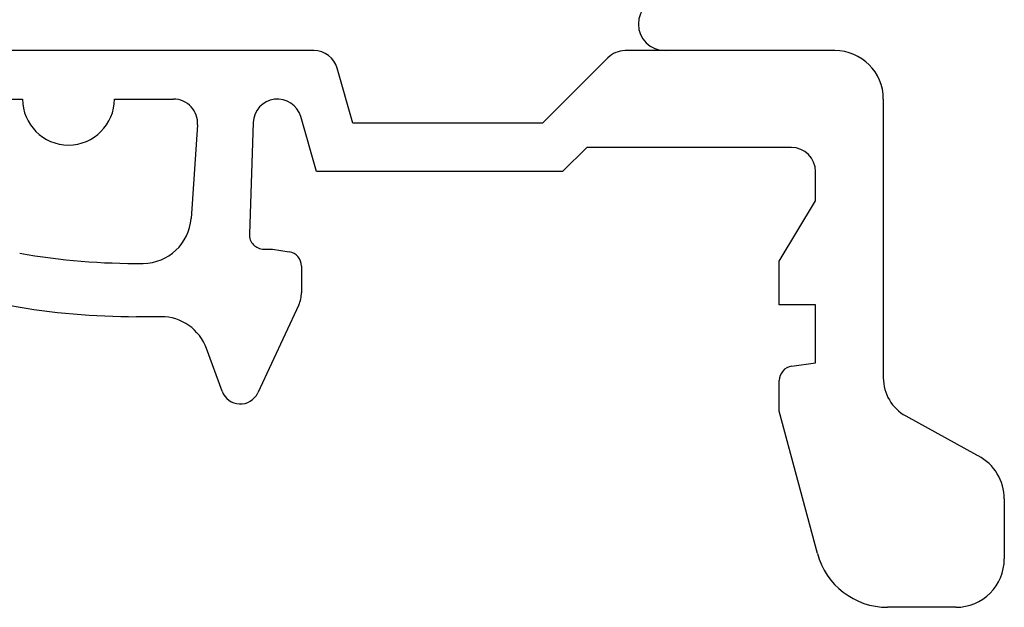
# Model space of a CAD drawing. Header units: inches. Extents: x 3728 to 5725, y -2497 to -825.
# Tile 8 of 17: x 5600 to 5621, y -2417 to -2405. Entities that reach past the tile are written whole.
import ezdxf

# ---------------------------------------------------------------- set-up
doc = ezdxf.new("R2010")
doc.units = ezdxf.units.IN
doc.header["$MEASUREMENT"] = 0
doc.layers.get('0').update_dxf_attribs({"lineweight": 30})

msp = doc.modelspace()

# ---------------------------------------------------------------- linework, layer by layer
at = {"color": 7, "linetype": 'Continuous'}
for p, q in [((5606.242, -2405.338), (5583.185, -2405.338)), ((5612.318, -2405.485), (5610.964, -2406.838)), ((5617.008, -2405.338), (5612.671, -2405.338)), ((5607.049, -2406.838), (5606.723, -2405.7)), ((5592.82, -2406.338), (5600.22, -2406.338)), ((5602.12, -2406.338), (5603.339, -2406.338)), ((5618.008, -2406.338), (5618.008, -2412.097)), ((5606.295, -2407.838), (5605.969, -2406.7)), ((5603.838, -2406.873), (5603.703, -2408.803)), ((5604.989, -2406.821), (5604.908, -2409.128)), ((5610.964, -2406.838), (5607.049, -2406.838)), ((5611.878, -2407.338), (5611.378, -2407.838)), ((5616.108, -2407.338), (5611.878, -2407.338)), ((5611.378, -2407.838), (5606.295, -2407.838)), ((5616.608, -2408.438), (5616.608, -2407.838)), ((5615.858, -2409.688), (5616.608, -2408.438)), ((5605.208, -2409.438), (5605.385, -2409.438)), ((5605.385, -2409.438), (5605.732, -2409.493)), ((5605.985, -2409.789), (5605.985, -2410.338)), ((5615.858, -2410.588), (5615.858, -2409.688)), ((5605.929, -2410.592), (5605.083, -2412.407)), ((5616.608, -2410.588), (5615.858, -2410.588)), ((5616.608, -2411.788), (5616.608, -2410.588)), ((5603.083, -2410.834), (5602.577, -2410.834)), ((5604.344, -2412.375), (5604.023, -2411.492)), ((5616.116, -2411.857), (5616.608, -2411.788)), ((5615.858, -2412.788), (5615.858, -2412.154)), ((5616.645, -2415.726), (5615.858, -2412.788)), ((5618.473, -2412.885), (5619.931, -2413.69)), ((5620.508, -2414.598), (5620.508, -2415.838)), ((5619.508, -2416.838), (5618.094, -2416.838))]:
    msp.add_line(p, q, dxfattribs=at)
for centre, radius, start, end in [((5613.498, -2404.788), 0.55, 90, 270), ((5606.242, -2405.838), 0.5, 16, 90), ((5612.671, -2405.838), 0.5, 90, 135), ((5617.008, -2406.338), 1, 360, 90), ((5601.17, -2406.338), 0.95, 180, 0), ((5603.339, -2406.838), 0.5, 356, 90), ((5605.488, -2406.838), 0.5, 16, 178), ((5616.108, -2407.838), 0.5, 360, 90), ((5602.705, -2408.733), 1, 270.5672, 356), ((5605.208, -2409.138), 0.3, 177.9999, 270), ((5602.577, -2395.834), 13.9, 259.9927, 270.5673), ((5605.685, -2409.789), 0.3, 0, 80.9999), ((5605.385, -2410.338), 0.6, 335.0001, 0.0001), ((5602.577, -2395.834), 15, 259.9927, 270), ((5603.083, -2411.834), 1, 20, 90), ((5616.158, -2412.154), 0.3, 98, 180.0001), ((5618.908, -2412.097), 0.9, 180, 241.0975), ((5604.72, -2412.238), 0.4, 200, 335), ((5619.708, -2414.137), 0.5, 58.6982, 63.4968), ((5619.508, -2414.598), 1, 359.9999, 62.6276), ((5618.094, -2415.338), 1.5, 195, 270), ((5619.508, -2415.838), 1, 270, 0)]:
    msp.add_arc(centre, radius, start, end, dxfattribs=at)

doc.saveas('drawing.dxf')
